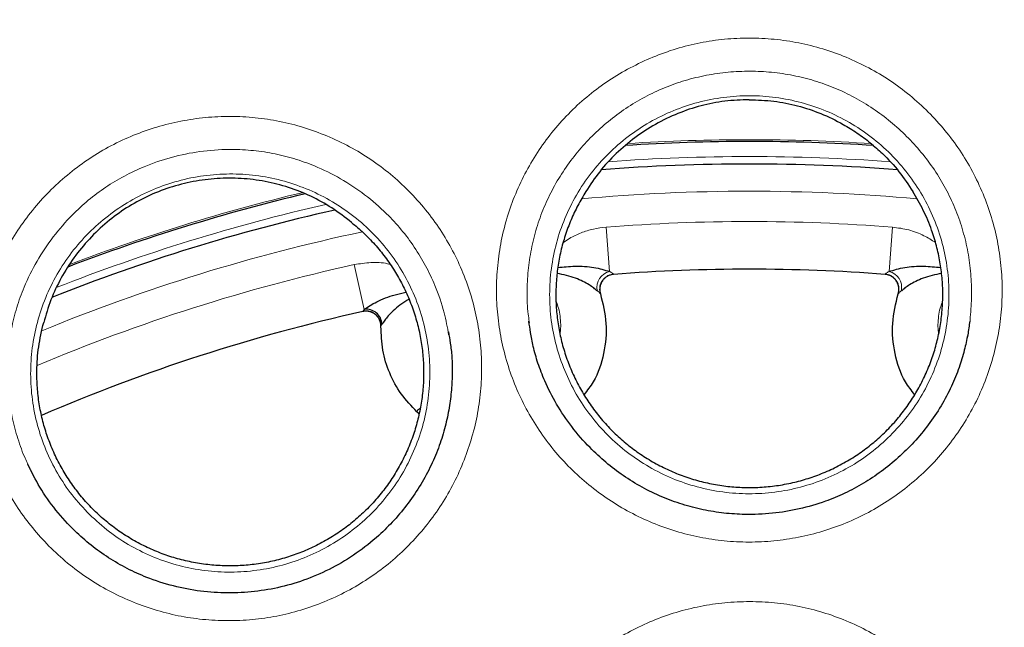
# Model space of a CAD drawing. Header units: millimetres. Extents: x 8 to 1329, y 12 to 1074.
# Tile 104 of 256: x 506.13 to 512.69, y 958.72 to 962.76. Entities that reach past the tile are written whole.
import ezdxf

# ---------------------------------------------------------------- set-up
doc = ezdxf.new("R2010")
doc.units = ezdxf.units.MM

msp = doc.modelspace()

# ---------------------------------------------------------------- linework, layer by layer
at = {"color": 252, "linetype": 'Continuous', "lineweight": 0}
for p, q in [((510.0335, 961.3818), (510.0566, 961.0869)), ((511.9411, 961.3818), (511.918, 961.0869)), ((508.4217, 960.8347), (508.3561, 961.1324)), ((510.0828, 961.0686), (510.0832, 961.0675)), ((508.4121, 960.8199), (508.4122, 960.8211)), ((508.4122, 960.8211), (508.4217, 960.8347)), ((508.5402, 960.7358), (508.5337, 960.7212)), ((508.7736, 960.1531), (508.7736, 960.1547))]:
    msp.add_line(p, q, dxfattribs=at)
at = {"color": 7, "linetype": 'Continuous', "lineweight": 30}
for p, q in [((511.8914, 961.0675), (511.8918, 961.0686)), ((509.5226, 960.7444), (509.5213, 960.754)), ((508.773, 960.1526), (508.7797, 960.1456)), ((508.7794, 960.1459), (508.773, 960.1525))]:
    msp.add_line(p, q, dxfattribs=at)
for centre, radius in [((510.9873, 949.1318), 16.35), ((510.9873, 949.2019), 16.1738)]:
    msp.add_circle(centre, radius, dxfattribs=at)
at = {"color": 252, "linetype": 'Continuous', "lineweight": 0}
msp.add_circle((510.9873, 949.2019), 15.9984, dxfattribs=at)
at = {"color": 7, "linetype": 'Continuous', "lineweight": 30}
for centre, radius, start, end in [((510.9873, 949.2019), 12.75, 86.27155, 93.71855), ((510.9873, 949.2019), 12.6, 85.50224, 94.4946), ((510.9873, 949.2019), 12.75, 103.4106, 110.86147), ((510.9873, 949.2019), 12.6, 102.66106, 111.64209), ((510.9873, 949.2019), 11.9, 85.64292, 94.35708), ((508.4356, 960.7309), 0.1048, 2.64888, 97.59358), ((510.9873, 949.2019), 11.9, 102.4979, 113.3377)]:
    msp.add_arc(centre, radius, start, end, dxfattribs=at)
at = {"color": 252, "linetype": 'Continuous', "lineweight": 0}
for centre, radius, start, end in [((510.9873, 949.2019), 12.7621, 86.33918, 93.64122), ((510.9873, 949.2019), 12.65, 85.74149, 94.25346), ((510.9873, 949.2019), 12.7621, 103.50149, 110.77718), ((510.9873, 949.2019), 12.4191, 84.83657, 95.16816), ((510.9873, 949.2019), 12.65, 102.8874, 111.40198), ((510.9873, 949.2019), 12.2172, 85.52253, 94.47747), ((510.9873, 949.2019), 12.4191, 101.97829, 112.2957), ((510.9873, 949.2019), 12.2172, 102.4372, 112.84766), ((510.0825, 960.9801), 0.1099, 103.61991, 190.76166), ((511.8921, 960.9801), 0.1099, 349.23834, 76.38009), ((508.7056, 960.0811), 0.0993, 33.8105, 47.26345)]:
    msp.add_arc(centre, radius, start, end, dxfattribs=at)
at = {"color": 7, "linetype": 'Continuous', "lineweight": 30}
for points, knots in [([(528.8541, 949.2038), (528.8515, 949.378), (528.8464, 949.7221), (528.8201, 950.2318), (528.7814, 950.7283), (528.7302, 951.2113), (528.6677, 951.6807), (528.5949, 952.1363), (528.5128, 952.5777), (528.4149, 953.04), (528.2997, 953.5201), (528.1655, 954.0146), (528.023, 954.4866), (527.874, 954.9362), (527.717, 955.3717), (527.5531, 955.7922), (527.3836, 956.197), (527.2133, 956.5778), (527.0438, 956.9348), (526.8765, 957.2687), (526.7232, 957.5595), (526.5852, 957.8108), (526.4626, 958.0266), (526.3415, 958.2334), (526.2195, 958.4353), (526.0949, 958.6357), (525.9009, 958.9384), (525.6302, 959.3399), (525.272, 959.834), (524.8944, 960.3191), (524.4976, 960.7944), (524.0814, 961.2589), (523.6546, 961.703), (523.2188, 962.1262), (522.7766, 962.5279), (522.3207, 962.9149), (521.8521, 963.2865), (521.3617, 963.6494), (520.8491, 964.0021), (520.3141, 964.3429), (519.7673, 964.6644), (519.2093, 964.9661), (518.6409, 965.2479), (518.0739, 965.5044), (517.5095, 965.7366), (516.9491, 965.9458), (516.382, 966.1361), (515.809, 966.3075), (515.2189, 966.4626), (514.612, 966.6), (513.9887, 966.7178), (513.3617, 966.8132), (512.7316, 966.8859), (512.0993, 966.9361), (511.4777, 966.9633), (510.8675, 966.969), (510.2696, 966.9548), (509.6724, 966.9206), (509.0768, 966.8667), (508.4712, 966.7916), (507.8567, 966.6938), (507.2342, 966.572), (506.6164, 966.4281), (506.0042, 966.2622), (505.3983, 966.0745), (504.8109, 965.8692), (504.2422, 965.6482), (503.6923, 965.413), (503.1505, 965.1595), (502.6175, 964.8881), (502.0833, 964.5933), (501.5493, 964.2739), (501.0168, 963.9292), (500.4968, 963.5658), (499.9901, 963.1843), (499.4971, 962.7851), (499.0278, 962.3766), (498.5816, 961.9604), (498.1582, 961.538), (497.7493, 961.1016), (497.3551, 960.6517), (496.9877, 960.2029), (496.6459, 959.7571), (496.3282, 959.3157), (496.0241, 958.8648), (495.7327, 958.4031), (495.4534, 957.929), (495.1859, 957.4408), (494.938, 956.9526), (494.709, 956.4655), (494.4983, 955.981), (494.2999, 955.4851), (494.1144, 954.978), (493.9426, 954.4601), (493.7865, 953.9363), (493.6469, 953.4098), (493.5249, 952.8852), (493.4197, 952.3628), (493.3313, 951.8447), (493.259, 951.3315), (493.2022, 950.8237), (493.1662, 950.3903), (493.1442, 950.0303), (493.1313, 949.7427), (493.1232, 949.4575), (493.1196, 949.1767), (493.1203, 948.9051), (493.1249, 948.6473), (493.1325, 948.406), (493.1426, 948.181), (493.1536, 947.988), (493.1645, 947.8245), (493.1732, 947.71), (493.1796, 947.6255), (493.1828, 947.5714), (493.1849, 947.5251), (493.1867, 947.5), (493.1875, 947.4882)], [0, 0, 0, 0, 0.009063, 0.017913, 0.026552, 0.034978, 0.043192, 0.051194, 0.058983, 0.06656, 0.075784, 0.084672, 0.093224, 0.101441, 0.109322, 0.117313, 0.124926, 0.13216, 0.139017, 0.145495, 0.151595, 0.156122, 0.160416, 0.164513, 0.168595, 0.17269, 0.176797, 0.187303, 0.197888, 0.20855, 0.219289, 0.230106, 0.240999, 0.251341, 0.261714, 0.272087, 0.282459, 0.292832, 0.303833, 0.314835, 0.325836, 0.336838, 0.347841, 0.358845, 0.36922, 0.379595, 0.38997, 0.400345, 0.410719, 0.421721, 0.432722, 0.443722, 0.454723, 0.465724, 0.476726, 0.487099, 0.497473, 0.507847, 0.518222, 0.528596, 0.539598, 0.5506, 0.561601, 0.572602, 0.583603, 0.594605, 0.604979, 0.615353, 0.625727, 0.636101, 0.646474, 0.657477, 0.668479, 0.67948, 0.690482, 0.701484, 0.712486, 0.722859, 0.733232, 0.743605, 0.753979, 0.764354, 0.773785, 0.783216, 0.792648, 0.802088, 0.811624, 0.82128, 0.831055, 0.840119, 0.849284, 0.858549, 0.867914, 0.877379, 0.886943, 0.896354, 0.905724, 0.914967, 0.924084, 0.933073, 0.941936, 0.950671, 0.955708, 0.960702, 0.965653, 0.97056, 0.975316, 0.979788, 0.983977, 0.987883, 0.991505, 0.994037, 0.996409, 0.99749, 0.998436, 0.999264, 1, 1, 1, 1]), ([(494.2959, 949.2018), (494.2962, 949.2375), (494.2966, 949.3177), (494.2987, 949.4511), (494.3026, 949.6108), (494.309, 949.7967), (494.319, 950.0089), (494.333, 950.2416), (494.352, 950.4939), (494.3767, 950.7646), (494.4084, 951.0579), (494.4485, 951.3737), (494.4983, 951.7116), (494.5455, 951.991), (494.5851, 952.2058), (494.6131, 952.35), (494.6429, 952.4972), (494.6748, 952.6473), (494.7082, 952.7974), (494.7395, 952.9321), (494.8046, 953.2033), (494.9106, 953.6084), (495.0729, 954.1523), (495.2489, 954.6774), (495.4359, 955.1808), (495.6404, 955.6828), (495.8669, 956.1913), (496.1241, 956.7198), (496.407, 957.2519), (496.7147, 957.7827), (497.0416, 958.3018), (497.4078, 958.8387), (497.817, 959.3898), (498.2726, 959.951), (498.752, 960.4919), (499.2574, 961.0148), (499.7882, 961.518), (500.3437, 962.0001), (500.9192, 962.4567), (501.5137, 962.8869), (502.1227, 963.2876), (502.7449, 963.659), (503.3788, 964.0008), (504.0269, 964.3146), (504.5116, 964.5238), (504.8232, 964.6487), (504.957, 964.701), (505.0912, 964.7522), (505.2259, 964.8021), (505.361, 964.8509), (505.4833, 964.8939), (505.58, 964.927), (505.6768, 964.9597), (505.7932, 964.9983), (505.9482, 965.0482), (506.1271, 965.1038), (506.331, 965.1645), (506.5612, 965.2297), (506.8139, 965.2972), (507.0894, 965.366), (507.3878, 965.435), (507.7093, 965.5029), (508.054, 965.5685), (508.4221, 965.6302), (508.8137, 965.6867), (509.2437, 965.738), (509.7137, 965.7812), (510.2033, 965.8114), (510.6034, 965.8243), (510.8423, 965.827), (510.933, 965.8274), (510.9615, 965.8275), (510.9901, 965.8275), (511.0187, 965.8274), (511.0474, 965.8274), (511.1093, 965.8271), (511.213, 965.8261), (511.3673, 965.8232), (511.5477, 965.8178), (511.7542, 965.8092), (511.9867, 965.7964), (512.2393, 965.7786), (512.5109, 965.7552), (512.8002, 965.7252), (513.1119, 965.6871), (513.4458, 965.6397), (513.8015, 965.5815), (514.1007, 965.5255), (514.3233, 965.4801), (514.4622, 965.4504), (514.5871, 965.4227), (514.7105, 965.3944), (514.8327, 965.3655), (515.0983, 965.3004), (515.4653, 965.2024), (515.9258, 965.0646), (516.3319, 964.9317), (516.7187, 964.7946), (517.0862, 964.6545), (517.4465, 964.5079), (517.8107, 964.3501), (518.1895, 964.1753), (518.5816, 963.9823), (518.969, 963.7788), (519.3502, 963.566), (519.7081, 963.3542), (519.9573, 963.1984), (520.0975, 963.1081), (520.1418, 963.0794), (520.1861, 963.0504), (520.2306, 963.0212), (520.2751, 962.9917), (520.4187, 962.8961), (520.6522, 962.7358), (520.9646, 962.51), (521.2518, 962.2925), (521.5146, 962.0845), (521.754, 961.8874), (521.9781, 961.696), (522.1858, 961.5122), (522.3759, 961.3382), (522.5127, 961.2092), (522.6044, 961.1211), (522.6584, 961.0686), (522.7088, 961.0193), (522.7554, 960.9732), (522.7984, 960.9303), (522.9167, 960.8115), (523.114, 960.6079), (523.3913, 960.3078), (523.6756, 959.9842), (523.9654, 959.6361), (524.2593, 959.2626), (524.5493, 958.8709), (524.8342, 958.4615), (525.1124, 958.035), (525.3874, 957.5831), (525.6575, 957.1053), (525.9157, 956.6106), (526.1608, 956.0997), (526.3916, 955.5736), (526.6105, 955.0232), (526.8153, 954.4484), (527.0041, 953.8496), (527.1651, 953.2612), (527.3003, 952.6867), (527.4119, 952.1291), (527.5062, 951.5554), (527.5788, 950.9906), (527.6311, 950.4365), (527.6632, 949.917), (527.6744, 949.556), (527.6774, 949.3574), (527.678, 949.3024), (527.6785, 949.248), (527.6787, 949.1985), (527.6788, 949.154), (527.6788, 949.1138), (527.6786, 949.0348), (527.6775, 948.9058), (527.6736, 948.7156), (527.6663, 948.4925), (527.6541, 948.2365), (527.636, 947.9545), (527.6108, 947.6478), (527.5773, 947.318), (527.5334, 946.96), (527.4771, 946.5741), (527.424, 946.263), (527.3811, 946.0345), (527.354, 945.8965), (527.3251, 945.7558), (527.2944, 945.6127), (527.2623, 945.4695), (527.2319, 945.3391), (527.1668, 945.069), (527.0599, 944.6622), (526.8965, 944.1165), (526.7197, 943.5906), (526.5323, 943.0871), (526.3241, 942.577), (526.1377, 942.1599), (526.0146, 941.9018), (525.9764, 941.8231), (525.975, 941.8204), (525.9744, 941.8192), (525.9732, 941.8165), (525.9701, 941.8102), (525.9601, 941.7898), (525.9399, 941.7485), (525.9067, 941.6811), (525.8616, 941.5908), (525.8036, 941.4768), (525.7322, 941.3391), (525.6464, 941.1778), (525.5457, 940.9938), (525.4295, 940.7879), (525.2966, 940.5605), (525.146, 940.3123), (524.9778, 940.0462), (524.7912, 939.7633), (524.5851, 939.4647), (524.3573, 939.1498), (524.1644, 938.8964), (524.0259, 938.7207), (523.956, 938.6333), (523.9009, 938.5653), (523.8509, 938.5042), (523.7514, 938.3838), (523.5317, 938.1242), (523.1814, 937.7339), (522.7466, 937.2857), (522.2997, 936.859), (521.8421, 936.4538), (521.5061, 936.178), (521.2977, 936.0143), (521.223, 935.9562), (521.1427, 935.8946), (521.0627, 935.834), (520.983, 935.7744), (520.9037, 935.7158), (520.7105, 935.5747), (520.4207, 935.3712), (520.0351, 935.1166), (519.6601, 934.8827), (519.282, 934.6604), (518.9033, 934.4512), (518.5449, 934.2646), (518.2079, 934.099), (517.8949, 933.9535), (517.6067, 933.8263), (517.3437, 933.7157), (517.1046, 933.6196), (516.896, 933.5393), (516.717, 933.4728), (516.5709, 933.4202), (516.4693, 933.3845), (516.404, 933.3619), (516.3633, 933.3479), (516.3211, 933.3335), (516.2788, 933.3193), (516.1074, 933.262), (515.8055, 933.1659), (515.3428, 933.0324), (514.8483, 932.9054), (514.322, 932.788), (513.7921, 932.6877), (513.2592, 932.6044), (512.7238, 932.5382), (512.1292, 932.4841), (511.6082, 932.4561), (511.2548, 932.448), (511.1269, 932.4464), (511.0917, 932.446), (511.0565, 932.4457), (511.0214, 932.4455), (510.9862, 932.4453), (510.951, 932.4452), (510.8849, 932.4452), (510.7771, 932.4458), (510.6173, 932.4483), (510.4257, 932.4533), (510.2024, 932.4621), (509.9476, 932.4759), (509.6613, 932.4961), (509.3588, 932.523), (509.043, 932.5571), (508.7162, 932.5987), (508.3664, 932.6505), (507.9938, 932.7141), (507.5989, 932.791), (507.1822, 932.883), (506.7446, 932.9917), (506.3037, 933.1143), (505.8616, 933.2505), (505.4202, 933.3998), (504.9648, 933.5683), (504.4966, 933.7576), (504.0196, 933.9677), (503.535, 934.1997), (503.0443, 934.4545), (502.546, 934.735), (502.1452, 934.9793), (501.841, 935.1752), (501.6337, 935.3131), (501.426, 935.4559), (501.223, 935.5999), (501.0312, 935.7404), (500.8526, 935.875), (500.6399, 936.0396), (500.3946, 936.2365), (500.1224, 936.465), (499.8643, 936.6909), (499.6207, 936.9129), (499.392, 937.1298), (499.1834, 937.335), (498.9942, 937.5275), (498.8237, 937.7066), (498.6712, 937.8713), (498.5362, 938.0212), (498.4177, 938.1557), (498.3309, 938.2565), (498.2592, 938.3409), (498.1939, 938.4187), (498.1152, 938.5138), (498.0338, 938.6137), (497.9532, 938.7142), (497.8734, 938.8153), (497.711, 939.0245), (497.4715, 939.3459), (497.1648, 939.7864), (496.8882, 940.2125), (496.6393, 940.622), (496.4735, 940.9122), (496.3688, 941.1029), (496.3206, 941.1918), (496.273, 941.281), (496.2259, 941.3705), (496.1794, 941.4603), (496.1355, 941.5462), (496.0626, 941.6911), (495.9578, 941.905), (495.8183, 942.2031), (495.6794, 942.5157), (495.5429, 942.8407), (495.41, 943.1758), (495.2765, 943.5354), (495.1438, 943.9199), (495.0314, 944.2736), (494.9379, 944.5906), (494.8798, 944.8004), (494.8398, 944.9515), (494.8166, 945.0409), (494.7937, 945.1312), (494.7706, 945.2246), (494.7288, 945.398), (494.6722, 945.647), (494.6065, 945.9653), (494.5445, 946.2978), (494.4877, 946.6413), (494.4376, 946.9926), (494.3977, 947.3206), (494.3665, 947.6251), (494.3428, 947.9058), (494.3253, 948.1625), (494.313, 948.3951), (494.3047, 948.6034), (494.2996, 948.7875), (494.2969, 948.9472), (494.2957, 949.0826), (494.2959, 949.1648), (494.2959, 949.2018)], [0, 0, 0, 0, 0.0010218, 0.0022947, 0.0038184, 0.0055931, 0.0076186, 0.0098949, 0.0122654, 0.0148578, 0.0176719, 0.0207078, 0.0239653, 0.0274444, 0.0288141, 0.0302153, 0.0316479, 0.0331121, 0.0346077, 0.0360483, 0.0370683, 0.0425867, 0.0480273, 0.0533084, 0.0584301, 0.0633927, 0.0688151, 0.0743563, 0.0802072, 0.0860577, 0.0919076, 0.097757, 0.1046502, 0.1115429, 0.1184351, 0.1253268, 0.1323433, 0.1393595, 0.1463653, 0.1533584, 0.1603511, 0.1672185, 0.1740853, 0.1809516, 0.1878171, 0.1891872, 0.1905573, 0.1919273, 0.1932973, 0.1946673, 0.1960373, 0.1970063, 0.1975936, 0.1989611, 0.2005142, 0.2022529, 0.2043217, 0.2066035, 0.2090984, 0.2118063, 0.2147273, 0.2178612, 0.2212082, 0.2247682, 0.2285413, 0.2325273, 0.237158, 0.2420464, 0.2465615, 0.2486114, 0.2488827, 0.2491547, 0.2494273, 0.2497006, 0.2499746, 0.2502492, 0.2514707, 0.2529423, 0.2546638, 0.2566353, 0.2588567, 0.261328, 0.2638811, 0.2666553, 0.2696506, 0.2728669, 0.2763042, 0.2799623, 0.2815765, 0.282807, 0.2840264, 0.2852347, 0.2864319, 0.2876181, 0.2930607, 0.2972977, 0.3013728, 0.3052862, 0.3090379, 0.3126279, 0.3164163, 0.3203947, 0.324563, 0.3289214, 0.3329143, 0.3370546, 0.3408202, 0.3413218, 0.3418254, 0.3423309, 0.3428384, 0.3433478, 0.3438592, 0.3477745, 0.3514505, 0.354887, 0.3580839, 0.3610412, 0.3637588, 0.3665177, 0.3689756, 0.3711325, 0.3718975, 0.372616, 0.373288, 0.3739135, 0.3744926, 0.3750252, 0.3787098, 0.3826062, 0.3867146, 0.391035, 0.3955673, 0.4003118, 0.4049794, 0.4098358, 0.4148809, 0.4201148, 0.4255375, 0.4308469, 0.4363258, 0.4419743, 0.4477924, 0.4537803, 0.4599379, 0.4652417, 0.4706655, 0.4762091, 0.4818728, 0.4869563, 0.4921327, 0.496765, 0.4972895, 0.4978149, 0.4983412, 0.4988438, 0.499232, 0.4996151, 0.4999931, 0.5014929, 0.5033074, 0.5054367, 0.5078808, 0.5106398, 0.5135228, 0.5166845, 0.5201249, 0.5238439, 0.5278417, 0.5291557, 0.5304973, 0.5318664, 0.533263, 0.5346872, 0.5360662, 0.5370923, 0.5426383, 0.5480982, 0.5533897, 0.5585128, 0.5634677, 0.5691543, 0.5715807, 0.5716511, 0.571657, 0.5716676, 0.57169, 0.5717413, 0.5718691, 0.5723399, 0.5730567, 0.5740194, 0.5752281, 0.5767151, 0.5784583, 0.5804577, 0.5827134, 0.5852255, 0.5879941, 0.5910192, 0.5942327, 0.5976928, 0.6013995, 0.605353, 0.6068034, 0.6078022, 0.6085553, 0.6093085, 0.6100619, 0.6130231, 0.6190395, 0.6250661, 0.6308861, 0.6367152, 0.6425529, 0.6433225, 0.6442966, 0.6452623, 0.6462195, 0.6471683, 0.6481086, 0.6490405, 0.6540146, 0.6582399, 0.6622616, 0.6666606, 0.670787, 0.6746408, 0.678222, 0.6815306, 0.6845148, 0.6872361, 0.6896944, 0.6918898, 0.6936299, 0.6951599, 0.6963324, 0.6967116, 0.6971373, 0.697563, 0.6979887, 0.6984143, 0.7027334, 0.7070527, 0.7121952, 0.717338, 0.7224814, 0.7276252, 0.7327695, 0.7379143, 0.7447061, 0.7476949, 0.7480304, 0.7483659, 0.7487014, 0.7490369, 0.7493725, 0.749708, 0.7500435, 0.7512652, 0.7527901, 0.7546182, 0.7567494, 0.7591838, 0.7619212, 0.7649618, 0.767871, 0.7710122, 0.7743854, 0.7779906, 0.7818277, 0.7858968, 0.7901977, 0.7947305, 0.7989888, 0.8034332, 0.8080636, 0.81288, 0.8178824, 0.8229764, 0.8282498, 0.8337024, 0.8393343, 0.8416794, 0.8440543, 0.8464589, 0.8488932, 0.8511745, 0.8532614, 0.8552924, 0.8588704, 0.8622604, 0.8654625, 0.8686846, 0.871691, 0.8744817, 0.8770566, 0.8794158, 0.8815549, 0.8834793, 0.885189, 0.886684, 0.8872854, 0.8883594, 0.8895885, 0.8908175, 0.8920465, 0.8932754, 0.8945042, 0.8996237, 0.9047422, 0.9098598, 0.9141578, 0.9184551, 0.9194197, 0.9203843, 0.9213488, 0.9223133, 0.9232778, 0.9242422, 0.9250742, 0.9279193, 0.9310581, 0.9344905, 0.937707, 0.9411447, 0.9448034, 0.9486833, 0.9527842, 0.9554205, 0.9581407, 0.959013, 0.9598935, 0.9607823, 0.9616795, 0.9626457, 0.9658855, 0.9689857, 0.9719465, 0.9755634, 0.9789477, 0.9820994, 0.9850186, 0.9877051, 0.9901591, 0.9923806, 0.9943695, 0.9961259, 0.9976498, 0.9989411, 1, 1, 1, 1]), ([(527.4668, 949.1302), (527.4647, 949.3315), (527.4605, 949.7342), (527.4261, 950.3374), (527.3712, 950.939), (527.2939, 951.5381), (527.1948, 952.134), (527.0762, 952.7146), (526.9397, 953.2795), (526.7869, 953.8282), (526.6152, 954.3712), (526.4248, 954.9081), (526.2118, 955.4487), (525.9751, 955.992), (525.7136, 956.5366), (525.4324, 957.0712), (525.1318, 957.5952), (524.8121, 958.1078), (524.4804, 958.5989), (524.1381, 959.0685), (523.787, 959.5169), (523.4205, 959.9529), (523.0392, 960.376), (522.6355, 960.794), (522.2089, 961.2053), (521.759, 961.6084), (521.2945, 961.9948), (520.8163, 962.3638), (520.3248, 962.7151), (519.8304, 963.0418), (519.3345, 963.3447), (518.8384, 963.6246), (518.333, 963.8872), (517.8188, 964.1322), (517.2859, 964.3639), (516.7344, 964.5806), (516.1644, 964.7808), (515.5875, 964.96), (515.0044, 965.118), (514.4159, 965.2544), (513.8341, 965.3671), (513.26, 965.4571), (512.6946, 965.5259), (512.1272, 965.5751), (511.5584, 965.6047), (510.9774, 965.6147), (510.3849, 965.6039), (509.7817, 965.5708), (509.1801, 965.5156), (508.581, 965.4384), (507.985, 965.3392), (507.4044, 965.2206), (506.8396, 965.0842), (506.2909, 964.9313), (505.7478, 964.7596), (505.211, 964.5693), (504.6704, 964.3563), (504.1271, 964.1195), (503.5825, 963.8581), (503.0479, 963.5769), (502.5239, 963.2762), (502.0112, 962.9566), (501.5202, 962.6248), (501.0506, 962.2826), (500.6022, 961.9314), (500.1661, 961.565), (499.743, 961.1837), (499.3251, 960.78), (498.9137, 960.3534), (498.5106, 959.9034), (498.1243, 959.439), (497.7553, 958.9607), (497.404, 958.4693), (497.0773, 957.9748), (496.7744, 957.4789), (496.4945, 956.9829), (496.2319, 956.4775), (495.9869, 955.9633), (495.7552, 955.4304), (495.5385, 954.8788), (495.3382, 954.3089), (495.159, 953.7319), (495.0011, 953.1489), (494.8646, 952.5604), (494.752, 951.9786), (494.662, 951.4045), (494.5932, 950.8391), (494.544, 950.2716), (494.5144, 949.7028), (494.5043, 949.1218), (494.5151, 948.5293), (494.5483, 947.9261), (494.6035, 947.3246), (494.6807, 946.7254), (494.7798, 946.1295), (494.8984, 945.5489), (495.0349, 944.9841), (495.1878, 944.4354), (495.3594, 943.8923), (495.5498, 943.3555), (495.7628, 942.8148), (495.9995, 942.2716), (496.261, 941.727), (496.5422, 941.1923), (496.8428, 940.6683), (497.1625, 940.1557), (497.4942, 939.6647), (497.8365, 939.1951), (498.1877, 938.7466), (498.5541, 938.3106), (498.9354, 937.8875), (499.3391, 937.4695), (499.7657, 937.0582), (500.2157, 936.6551), (500.6801, 936.2688), (501.1583, 935.8997), (501.6498, 935.5484), (502.1442, 935.2217), (502.6401, 934.9189), (503.1362, 934.6389), (503.6416, 934.3763), (504.1558, 934.1313), (504.6887, 933.8997), (505.2402, 933.6829), (505.8102, 933.4827), (506.3871, 933.3035), (506.9702, 933.1456), (507.5587, 933.0091), (508.1405, 932.8965), (508.7146, 932.8064), (509.28, 932.7376), (509.8474, 932.6884), (510.4162, 932.6589), (510.9972, 932.6488), (511.5897, 932.6596), (512.1929, 932.6927), (512.7945, 932.7479), (513.3937, 932.8252), (513.9896, 932.9243), (514.5702, 933.0429), (515.135, 933.1794), (515.6837, 933.3322), (516.2268, 933.5039), (516.7636, 933.6943), (517.3042, 933.9073), (517.8475, 934.144), (518.3921, 934.4054), (518.9268, 934.6867), (519.4508, 934.9873), (519.9634, 935.3069), (520.4544, 935.6387), (520.924, 935.9809), (521.3724, 936.3321), (521.8085, 936.6986), (522.2316, 937.0799), (522.6496, 937.4836), (523.0609, 937.9102), (523.464, 938.3601), (523.8503, 938.8245), (524.2194, 939.3028), (524.5706, 939.7943), (524.8973, 940.2887), (525.2002, 940.7846), (525.4801, 941.2806), (525.7427, 941.7861), (525.9877, 942.3003), (526.2194, 942.8332), (526.4362, 943.3847), (526.6364, 943.9547), (526.8156, 944.5316), (526.9735, 945.1147), (527.11, 945.7032), (527.2226, 946.285), (527.3126, 946.859), (527.3815, 947.4244), (527.4304, 947.9919), (527.4611, 948.5607), (527.4649, 948.9404), (527.4668, 949.1302)], [0, 0, 0, 0, 0.005833, 0.011667, 0.0175, 0.023333, 0.029167, 0.035, 0.0405, 0.046, 0.0515, 0.057, 0.0625, 0.068333, 0.074167, 0.08, 0.085833, 0.091667, 0.0975, 0.103, 0.1085, 0.114, 0.1195, 0.125, 0.130833, 0.136667, 0.1425, 0.148333, 0.154167, 0.16, 0.1655, 0.171, 0.1765, 0.182, 0.1875, 0.193333, 0.199167, 0.205, 0.210833, 0.216667, 0.2225, 0.228, 0.2335, 0.239, 0.2445, 0.25, 0.255833, 0.261667, 0.2675, 0.273333, 0.279167, 0.285, 0.2905, 0.296, 0.3015, 0.307, 0.3125, 0.318333, 0.324167, 0.33, 0.335833, 0.341667, 0.3475, 0.353, 0.3585, 0.364, 0.3695, 0.375, 0.380833, 0.386667, 0.3925, 0.398333, 0.404167, 0.41, 0.4155, 0.421, 0.4265, 0.432, 0.4375, 0.443333, 0.449167, 0.455, 0.460833, 0.466667, 0.4725, 0.478, 0.4835, 0.489, 0.4945, 0.5, 0.505833, 0.511667, 0.5175, 0.523333, 0.529167, 0.535, 0.5405, 0.546, 0.5515, 0.557, 0.5625, 0.568333, 0.574167, 0.58, 0.585833, 0.591667, 0.5975, 0.603, 0.6085, 0.614, 0.6195, 0.625, 0.630833, 0.636667, 0.6425, 0.648333, 0.654167, 0.66, 0.6655, 0.671, 0.6765, 0.682, 0.6875, 0.693333, 0.699167, 0.705, 0.710833, 0.716667, 0.7225, 0.728, 0.7335, 0.739, 0.7445, 0.75, 0.755833, 0.761667, 0.7675, 0.773333, 0.779167, 0.785, 0.7905, 0.796, 0.8015, 0.807, 0.8125, 0.818333, 0.824167, 0.83, 0.835833, 0.841667, 0.8475, 0.853, 0.8585, 0.864, 0.8695, 0.875, 0.880833, 0.886667, 0.8925, 0.898333, 0.904167, 0.91, 0.9155, 0.921, 0.9265, 0.932, 0.9375, 0.943333, 0.949167, 0.955, 0.960833, 0.966667, 0.9725, 0.978, 0.9835, 0.989, 0.9945, 1, 1, 1, 1]), ([(510.9873, 962.2301), (510.9329, 962.2283), (510.8244, 962.2246), (510.6644, 962.1925), (510.5092, 962.1409), (510.3613, 962.069), (510.2234, 961.9798), (510.0987, 961.8739), (509.9877, 961.7544), (509.9281, 961.6637), (509.8986, 961.6187)], [0, 0, 0, 0, 0.124997, 0.248965, 0.373505, 0.500217, 0.626055, 0.750279, 0.876132, 1, 1, 1, 1]), ([(510.9873, 962.2301), (511.0417, 962.2283), (511.1502, 962.2246), (511.3102, 962.1925), (511.4654, 962.1409), (511.597, 962.0769), (511.7058, 962.0096), (511.7933, 961.9448), (511.8882, 961.8606), (511.987, 961.7544), (512.0465, 961.6637), (512.076, 961.6187)], [0, 0, 0, 0, 0.124971, 0.248923, 0.373457, 0.50017, 0.584313, 0.667524, 0.750302, 0.876125, 1, 1, 1, 1]), ([(508.3369, 961.4134), (508.2941, 961.4466), (508.2093, 961.5126), (508.0681, 961.59), (507.9189, 961.6494), (507.7625, 961.6887), (507.6024, 961.7087), (507.4417, 961.7087), (507.2821, 961.6882), (507.1262, 961.6481), (506.9766, 961.5894), (506.8364, 961.512), (506.7066, 961.4166), (506.5894, 961.3051), (506.4864, 961.1806), (506.4006, 961.0443), (506.3314, 960.8996), (506.3017, 960.797), (506.287, 960.7461)], [0, 0, 0, 0, 0.063268, 0.125504, 0.187607, 0.250469, 0.313344, 0.375489, 0.437644, 0.500536, 0.562837, 0.624714, 0.686941, 0.750291, 0.813165, 0.875222, 0.938109, 1, 1, 1, 1]), ([(509.8986, 961.6187), (509.8802, 961.5882), (509.8434, 961.5271), (509.7978, 961.4293), (509.7596, 961.3273), (509.7305, 961.2224), (509.7105, 961.1164), (509.6994, 961.0092), (509.6974, 960.9003), (509.7048, 960.7917), (509.7212, 960.6851), (509.7463, 960.5803), (509.7807, 960.4769), (509.8237, 960.3768), (509.8746, 960.2817), (509.9332, 960.191), (509.9999, 960.1048), (510.0738, 960.0245), (510.1534, 959.9515), (510.2389, 959.8853), (510.3305, 959.8259), (510.4269, 959.7746), (510.5263, 959.7319), (510.629, 959.6976), (510.7352, 959.6718), (510.8432, 959.6551), (510.9512, 959.6476), (511.0594, 959.649), (511.1682, 959.6597), (511.2757, 959.6795), (511.3801, 959.7081), (511.4818, 959.7451), (511.5809, 959.7911), (511.6757, 959.8452), (511.7647, 959.9066), (511.8484, 959.975), (511.9266, 960.051), (511.9981, 960.1334), (512.0617, 960.2206), (512.1179, 960.3128), (512.1665, 960.4103), (512.2066, 960.5116), (512.2376, 960.6149), (512.2599, 960.7204), (512.2734, 960.8285), (512.2775, 960.9372), (512.2725, 961.0449), (512.2585, 961.1519), (512.2353, 961.2583), (512.1995, 961.3734), (512.1489, 961.4954), (512.1004, 961.5774), (512.076, 961.6187)], [0, 0, 0, 0, 0.0194664, 0.0389328, 0.0589647, 0.0789967, 0.0984631, 0.1179295, 0.1379614, 0.1579933, 0.1774597, 0.1969261, 0.2169581, 0.23699, 0.2564564, 0.2759228, 0.2959548, 0.3159867, 0.3354531, 0.3549195, 0.3749514, 0.3949834, 0.4144498, 0.4339162, 0.4539481, 0.47398, 0.4934464, 0.5129128, 0.5329448, 0.5529767, 0.5724431, 0.5919095, 0.6119414, 0.6319734, 0.6514397, 0.6709061, 0.6909381, 0.71097, 0.7304364, 0.7499028, 0.7699347, 0.7899667, 0.8094331, 0.8288995, 0.8489314, 0.8689634, 0.8884297, 0.9078961, 0.9279281, 0.94796, 0.973819, 1, 1, 1, 1]), ([(508.3369, 961.4134), (508.3641, 961.3905), (508.4187, 961.3447), (508.4937, 961.267), (508.5629, 961.1829), (508.6245, 961.0931), (508.6778, 960.9993), (508.7231, 960.9015), (508.7602, 960.7992), (508.7886, 960.6941), (508.8076, 960.5879), (508.8179, 960.4806), (508.8189, 960.3717), (508.8107, 960.2631), (508.7934, 960.1565), (508.7674, 960.0518), (508.7323, 959.9486), (508.6884, 959.8487), (508.6368, 959.7538), (508.5775, 959.6635), (508.51, 959.5776), (508.4355, 959.4978), (508.3553, 959.4252), (508.2694, 959.3594), (508.1773, 959.3006), (508.0805, 959.2498), (507.9808, 959.2077), (507.8779, 959.1739), (507.7715, 959.1487), (507.6634, 959.1327), (507.5554, 959.1258), (507.4472, 959.1279), (507.3386, 959.1392), (507.2313, 959.1596), (507.1271, 959.1888), (507.0258, 959.2265), (506.9271, 959.273), (506.8328, 959.3277), (506.7443, 959.3896), (506.6612, 959.4586), (506.5836, 959.5351), (506.5129, 959.6179), (506.45, 959.7055), (506.3946, 959.7981), (506.3468, 959.8959), (506.3076, 959.9974), (506.2774, 960.101), (506.2559, 960.2066), (506.2434, 960.3148), (506.2397, 960.4418), (506.2497, 960.5871), (506.2745, 960.6928), (506.287, 960.7461)], [0, 0, 0, 0, 0.019326, 0.038651, 0.058538, 0.078425, 0.097751, 0.117076, 0.136963, 0.15685, 0.176176, 0.195502, 0.215389, 0.235276, 0.254601, 0.273927, 0.293814, 0.313701, 0.333026, 0.352352, 0.372239, 0.392126, 0.411452, 0.430777, 0.450664, 0.470551, 0.489877, 0.509202, 0.52909, 0.548977, 0.568302, 0.587628, 0.607515, 0.627402, 0.646727, 0.666053, 0.68594, 0.705827, 0.725153, 0.744478, 0.764365, 0.784252, 0.803578, 0.822903, 0.84279, 0.862677, 0.882003, 0.901329, 0.921216, 0.941103, 0.970314, 1, 1, 1, 1]), ([(509.7116, 961.1128), (509.7495, 961.1169), (509.8332, 961.1257), (509.9559, 961.1168), (510.0232, 961.0968), (510.0566, 961.0869)], [0, 0, 0, 0, 0.2942671, 0.6491206, 1, 1, 1, 1]), ([(511.918, 961.0869), (511.9514, 961.0968), (512.0187, 961.1168), (512.1412, 961.1257), (512.2245, 961.1169), (512.2621, 961.1129)], [0, 0, 0, 0, 0.3517025, 0.7073884, 1, 1, 1, 1]), ([(509.9721, 960.9586), (509.9653, 960.9646), (509.9508, 960.9774), (509.9195, 960.9992), (509.8791, 961.0219), (509.8288, 961.0434), (509.7711, 961.0618), (509.7287, 961.0692), (509.7075, 961.0729)], [0, 0, 0, 0, 0.130291, 0.278161, 0.442471, 0.621002, 0.810817, 1, 1, 1, 1]), ([(510.0828, 961.068), (510.0723, 961.0663), (510.0554, 961.0635), (510.034, 961.0518), (510.0174, 961.038), (510.0029, 961.019), (509.9927, 960.995), (509.9886, 960.9667), (509.9931, 960.9477), (509.9954, 960.9378)], [0, 0, 0, 0, 0.175836, 0.282493, 0.401448, 0.532689, 0.676206, 0.831982, 1, 1, 1, 1]), ([(511.9832, 960.9579), (511.9833, 960.9582), (511.9849, 960.9658), (511.9834, 960.9814), (511.9782, 961.0035), (511.9677, 961.0238), (511.953, 961.0412), (511.9347, 961.0548), (511.9139, 961.0643), (511.8989, 961.0664), (511.8914, 961.0675)], [0, 0, 0, 0, 0.004766, 0.146942, 0.289119, 0.431295, 0.573471, 0.715647, 0.857824, 1, 1, 1, 1]), ([(511.9789, 960.9379), (511.9809, 960.946), (511.9849, 960.9619), (511.9833, 960.9863), (511.9766, 961.009), (511.9649, 961.0289), (511.9496, 961.0453), (511.9316, 961.0574), (511.9121, 961.0655), (511.8985, 961.0674), (511.8918, 961.0683)], [0, 0, 0, 0, 0.137972, 0.272229, 0.402774, 0.529613, 0.652749, 0.772188, 0.887936, 1, 1, 1, 1]), ([(512.2673, 961.073), (512.2461, 961.0692), (512.2036, 961.0618), (512.1458, 961.0434), (512.0956, 961.0219), (512.0551, 960.9992), (512.0238, 960.9774), (512.0093, 960.9646), (512.0026, 960.9586)], [0, 0, 0, 0, 0.189675, 0.379375, 0.557798, 0.722008, 0.869788, 1, 1, 1, 1]), ([(508.4217, 960.8347), (508.4475, 960.8518), (508.5004, 960.8866), (508.6044, 960.9281), (508.6752, 960.9435), (508.6995, 960.9488)], [0, 0, 0, 0, 0.38535, 0.789073, 1, 1, 1, 1]), ([(508.7214, 960.9016), (508.7139, 960.8976), (508.6867, 960.883), (508.6474, 960.8539), (508.6057, 960.8176), (508.5754, 960.7843), (508.5542, 960.7558), (508.5464, 960.742), (508.5427, 960.7356)], [0, 0, 0, 0, 0.082407, 0.30129, 0.505558, 0.691425, 0.856432, 1, 1, 1, 1]), ([(509.9954, 960.9378), (510.0117, 960.8725), (510.0442, 960.7418), (510.0229, 960.5399), (509.9704, 960.3757), (509.9077, 960.2947), (509.886, 960.2667)], [0, 0, 0, 0, 0.283504, 0.567008, 0.850511, 1, 1, 1, 1]), ([(512.0883, 960.2671), (512.0667, 960.2949), (512.0042, 960.3759), (511.9517, 960.5399), (511.9305, 960.7418), (511.9629, 960.8725), (511.9792, 960.9378)], [0, 0, 0, 0, 0.1488789, 0.4325859, 0.716293, 1, 1, 1, 1]), ([(508.5318, 960.7417), (508.5317, 960.7419), (508.5311, 960.7497), (508.5251, 960.7642), (508.5138, 960.7838), (508.4978, 960.8002), (508.4787, 960.8126), (508.4573, 960.8203), (508.4346, 960.8234), (508.4196, 960.8211), (508.4121, 960.8199)], [0, 0, 0, 0, 0.004766, 0.146942, 0.289119, 0.431295, 0.573471, 0.715647, 0.857824, 1, 1, 1, 1]), ([(508.5334, 960.7213), (508.533, 960.7297), (508.5323, 960.746), (508.5239, 960.7682), (508.5121, 960.7865), (508.497, 960.8016), (508.4787, 960.8135), (508.4573, 960.8212), (508.4347, 960.8242), (508.4198, 960.8219), (508.4123, 960.8208)], [0, 0, 0, 0, 0.14032, 0.270417, 0.390284, 0.49992, 0.624895, 0.749935, 0.875047, 1, 1, 1, 1]), ([(512.4558, 960.7555), (512.4516, 960.7256), (512.4424, 960.6613), (512.4196, 960.5581), (512.3848, 960.4431), (512.334, 960.3184), (512.2657, 960.1901), (512.1819, 960.0654), (512.0862, 959.95), (511.9813, 959.8463), (511.8684, 959.7546), (511.7489, 959.6753), (511.6241, 959.6088), (511.4817, 959.5498), (511.3207, 959.5029), (511.1406, 959.4735), (510.9723, 959.4665), (510.8177, 959.4766), (510.6781, 959.499), (510.5394, 959.535), (510.4034, 959.585), (510.2718, 959.649), (510.1468, 959.7261), (510.0308, 959.8144), (509.9142, 959.9222), (509.8027, 960.0505), (509.7018, 960.1999), (509.6288, 960.3428), (509.5789, 960.4729), (509.5479, 960.5818), (509.5297, 960.6766), (509.5227, 960.7309), (509.5195, 960.7553)], [0, 0, 0, 0, 0.021796, 0.046813, 0.075131, 0.10676, 0.141513, 0.177079, 0.212066, 0.246505, 0.280424, 0.313852, 0.346825, 0.37932, 0.421691, 0.463903, 0.506713, 0.539252, 0.572185, 0.605549, 0.639382, 0.67349, 0.707843, 0.742099, 0.775582, 0.819003, 0.861059, 0.901792, 0.931509, 0.958741, 0.981487, 1, 1, 1, 1]), ([(508.9833, 960.6841), (508.9876, 960.6596), (508.9968, 960.6071), (509.0073, 960.5148), (509.0095, 960.4103), (509.0041, 960.2969), (508.989, 960.1774), (508.9626, 960.0529), (508.9234, 959.9248), (508.8694, 959.7949), (508.8003, 959.6666), (508.7176, 959.5442), (508.6237, 959.431), (508.5094, 959.3175), (508.3724, 959.2087), (508.2115, 959.1111), (508.0426, 959.036), (507.8688, 958.9838), (507.6919, 958.953), (507.5124, 958.9434), (507.3308, 958.9553), (507.1492, 958.9897), (506.9858, 959.0425), (506.8422, 959.1078), (506.718, 959.1796), (506.6011, 959.2633), (506.4818, 959.3679), (506.3661, 959.4959), (506.2598, 959.6454), (506.2064, 959.7526), (506.1805, 959.8046)], [0, 0, 0, 0, 0.01901, 0.040844, 0.065683, 0.092286, 0.120459, 0.150187, 0.181461, 0.214287, 0.248662, 0.283359, 0.317629, 0.351475, 0.395937, 0.439681, 0.482753, 0.524875, 0.566235, 0.607987, 0.650323, 0.693297, 0.736984, 0.770211, 0.80369, 0.837377, 0.870832, 0.914993, 0.958727, 1, 1, 1, 1]), ([(508.773, 960.1541), (508.7739, 960.1571), (508.7755, 960.1626), (508.7891, 960.1721), (508.7951, 960.1763)], [0, 0, 0, 0, 0.5580171, 1, 1, 1, 1]), ([(508.7876, 960.1394), (508.785, 960.1417), (508.7743, 960.151), (508.7735, 960.1518), (508.773, 960.1525)], [0, 0, 0, 0, 0.252699, 1, 1, 1, 1])]:
    msp.add_open_spline(points, degree=3, knots=knots, dxfattribs=at)
at = {"color": 252, "linetype": 'Continuous', "lineweight": 0}
for points, knots in [([(493.3685, 949.2019), (493.4016, 949.958), (493.4678, 951.4706), (493.9343, 953.7005), (494.6626, 955.8559), (495.6679, 957.9009), (496.9272, 959.8015), (498.4224, 961.5256), (500.1289, 963.0441), (502.0192, 964.3309), (504.0621, 965.3637), (506.2241, 966.1243), (508.4693, 966.5989), (510.76, 966.7782), (513.0578, 966.658), (515.3238, 966.2392), (517.5191, 965.5276), (519.6061, 964.5339), (521.5485, 963.2738), (523.3124, 961.7678), (524.8665, 960.0404), (526.1826, 958.1204), (527.2385, 956.04), (528.007, 953.8344), (528.5014, 951.5415), (528.5711, 949.9823), (528.6061, 949.2019)], [0, 0, 0, 0, 0.041132, 0.082289, 0.123474, 0.16469, 0.205939, 0.247224, 0.288549, 0.329916, 0.371329, 0.41279, 0.454302, 0.495868, 0.537492, 0.579176, 0.620923, 0.662736, 0.704619, 0.746574, 0.788605, 0.830714, 0.872905, 0.915181, 0.957545, 1, 1, 1, 1]), ([(510.3058, 962.497), (510.3571, 962.518), (510.4592, 962.5596), (510.6189, 962.6027), (510.7815, 962.6309), (510.9467, 962.6426), (511.1125, 962.6385), (511.2769, 962.6183), (511.4381, 962.5821), (511.5953, 962.5301), (511.7468, 962.4632), (511.8908, 962.382), (512.0259, 962.2869), (512.1514, 962.1788), (512.2658, 962.0592), (512.3674, 961.9293), (512.4557, 961.7898), (512.5303, 961.6419), (512.59, 961.4876), (512.6337, 961.3291), (512.6616, 961.1666), (512.6738, 961.0016), (512.6695, 960.8362), (512.6488, 960.6735), (512.6123, 960.5129), (512.5604, 960.356), (512.4929, 960.2052), (512.4112, 960.0627), (512.3161, 959.9282), (512.2081, 959.8034), (512.0883, 959.6901), (511.9578, 959.5892), (511.8182, 959.501), (511.6707, 959.4268), (511.5166, 959.3678), (511.3569, 959.3241), (511.1932, 959.2956), (511.0272, 959.2837), (510.8615, 959.2877), (510.6973, 959.3079), (510.5359, 959.3444), (510.3789, 959.3963), (510.2276, 959.4629), (510.0839, 959.5442), (509.9489, 959.6393), (509.8238, 959.7466), (509.7099, 959.8655), (509.6082, 959.9957), (509.5197, 960.1348), (509.4453, 960.2815), (509.3856, 960.4353), (509.3416, 960.5946), (509.3131, 960.7569), (509.3007, 960.9206), (509.3048, 961.0859), (509.3251, 961.25), (509.3612, 961.4108), (509.4131, 961.5675), (509.4806, 961.7186), (509.5623, 961.8625), (509.6574, 961.9971), (509.7658, 962.1219), (509.886, 962.2359), (510.0167, 962.3372), (510.1562, 962.4261), (510.2558, 962.4733), (510.3058, 962.497)], [0, 0, 0, 0, 0.015699, 0.03127, 0.046815, 0.062438, 0.078168, 0.093779, 0.109341, 0.124959, 0.140679, 0.156262, 0.171821, 0.187521, 0.203237, 0.218795, 0.234331, 0.250127, 0.265839, 0.281359, 0.296835, 0.312728, 0.328397, 0.34387, 0.359347, 0.375226, 0.390819, 0.406281, 0.421897, 0.437596, 0.453127, 0.468662, 0.48437, 0.499938, 0.515451, 0.531122, 0.54682, 0.56251, 0.578236, 0.593776, 0.609347, 0.625086, 0.640632, 0.656168, 0.671891, 0.687443, 0.702935, 0.718605, 0.734343, 0.74975, 0.765329, 0.781234, 0.796701, 0.81218, 0.827914, 0.843717, 0.859181, 0.874767, 0.890623, 0.906211, 0.921751, 0.937405, 0.953153, 0.968737, 0.984314, 1, 1, 1, 1]), ([(509.5213, 960.754), (509.5187, 960.7704), (509.5088, 960.8345), (509.5057, 960.948), (509.512, 961.0927), (509.5332, 961.2361), (509.568, 961.3766), (509.617, 961.5127), (509.6795, 961.6431), (509.7546, 961.7668), (509.8414, 961.8827), (509.9392, 961.9899), (510.0469, 962.0874), (510.1639, 962.1743), (510.2892, 962.2494), (510.4217, 962.3118), (510.5598, 962.3603), (510.7016, 962.3948), (510.8459, 962.4154), (510.9912, 962.4221), (511.1363, 962.4148), (511.2799, 962.3937), (511.4207, 962.3587), (511.5574, 962.3099), (511.6884, 962.2474), (511.8127, 962.1722), (511.9291, 962.0853), (512.0368, 961.9877), (512.1347, 961.8803), (512.2217, 961.7642), (512.2968, 961.6404), (512.3589, 961.5097), (512.4073, 961.3735), (512.4421, 961.2331), (512.463, 961.09), (512.4704, 960.9453), (512.4622, 960.8008), (512.4512, 960.7021), (512.4389, 960.6531), (512.4384, 960.651)], [0, 0, 0, 0, 0.009709, 0.037999, 0.066283, 0.094541, 0.122764, 0.150958, 0.179132, 0.207311, 0.235514, 0.263749, 0.292025, 0.320351, 0.348752, 0.377256, 0.405705, 0.434064, 0.462362, 0.490616, 0.518833, 0.547022, 0.575195, 0.603379, 0.631585, 0.659827, 0.688101, 0.716391, 0.744674, 0.772928, 0.801145, 0.829331, 0.857502, 0.885682, 0.913889, 0.942129, 0.970407, 0.99873, 1, 1, 1, 1]), ([(511.9263, 959.9937), (511.966, 960.0363), (512.0453, 960.1212), (512.1418, 960.2669), (512.2191, 960.4225), (512.2755, 960.5869), (512.3095, 960.7573), (512.3211, 960.9305), (512.31, 961.1039), (512.2759, 961.2742), (512.2204, 961.4387), (512.1433, 961.5946), (512.0466, 961.739), (511.9318, 961.8701), (511.8007, 961.9846), (511.656, 962.0814), (511.4996, 962.1584), (511.3345, 962.2143), (511.1636, 962.2488), (510.9895, 962.2602), (510.8156, 962.2492), (510.6445, 962.2157), (510.4793, 962.16), (510.3226, 962.0837), (510.1775, 961.9873), (510.0462, 961.8732), (509.9304, 961.7425), (509.8331, 961.5979), (509.7556, 961.4417), (509.6994, 961.2771), (509.6649, 961.1068), (509.6536, 960.9335), (509.6646, 960.7604), (509.6984, 960.5899), (509.7544, 960.4254), (509.831, 960.2694), (509.9279, 960.1249), (510.0424, 959.9943), (510.1733, 959.8794), (510.3182, 959.7829), (510.4743, 959.7056), (510.6394, 959.6495), (510.8103, 959.6154), (510.9843, 959.6034), (511.1584, 959.6146), (511.3294, 959.6479), (511.4948, 959.7033), (511.6511, 959.7801), (511.7978, 959.8754), (511.8834, 959.9542), (511.9263, 959.9937)], [0, 0, 0, 0, 0.020937, 0.04179, 0.062667, 0.083433, 0.104254, 0.125149, 0.145901, 0.166746, 0.187613, 0.208312, 0.229245, 0.250049, 0.270864, 0.291725, 0.312497, 0.333357, 0.354179, 0.37497, 0.395843, 0.416596, 0.437455, 0.458316, 0.479064, 0.499938, 0.520759, 0.541744, 0.562554, 0.583434, 0.604273, 0.625031, 0.645916, 0.666669, 0.687516, 0.708416, 0.729137, 0.749997, 0.770774, 0.791616, 0.812459, 0.833233, 0.854099, 0.874894, 0.895716, 0.916578, 0.937344, 0.958201, 0.979034, 1, 1, 1, 1]), ([(508.1741, 961.9885), (508.1225, 962.0084), (508.0198, 962.048), (507.8594, 962.0879), (507.6962, 962.1128), (507.5307, 962.1212), (507.365, 962.1137), (507.2012, 962.0902), (507.0408, 962.0507), (506.8847, 961.9955), (506.7345, 961.9256), (506.5921, 961.8414), (506.4588, 961.7438), (506.3355, 961.6333), (506.2234, 961.5114), (506.124, 961.3794), (506.0383, 961.2384), (505.9666, 961.0891), (505.9094, 960.9335), (505.8682, 960.7735), (505.8434, 960.611), (505.8344, 960.4457), (505.8413, 960.2799), (505.8649, 960.1161), (505.9043, 959.9573), (505.9595, 959.8018), (506.0295, 959.6516), (506.1144, 959.5091), (506.2116, 959.3779), (506.322, 959.2559), (506.4441, 959.1444), (506.5769, 959.0454), (506.7175, 958.9609), (506.8664, 958.8904), (507.0219, 958.834), (507.1826, 958.793), (507.3459, 958.7685), (507.5115, 958.7602), (507.6771, 958.7673), (507.8406, 958.7907), (508.001, 958.8304), (508.1573, 958.8861), (508.3079, 958.9559), (508.45, 959.0398), (508.583, 959.1375), (508.7058, 959.2482), (508.8178, 959.3697), (508.917, 959.5011), (509.0029, 959.6423), (509.0741, 959.7911), (509.1308, 959.9456), (509.1721, 960.1042), (509.1977, 960.2679), (509.2067, 960.4329), (509.1999, 960.5973), (509.1773, 960.7591), (509.138, 960.9202), (509.0828, 961.0766), (509.0133, 961.2262), (508.93, 961.3671), (508.8319, 961.5006), (508.7207, 961.6239), (508.5986, 961.7358), (508.4669, 961.8341), (508.3257, 961.9203), (508.2248, 961.9657), (508.1741, 961.9885)], [0, 0, 0, 0, 0.0156834, 0.0312471, 0.0468042, 0.0624658, 0.0781904, 0.0937798, 0.1093342, 0.1249541, 0.1406596, 0.1562426, 0.1718058, 0.187454, 0.2031701, 0.218746, 0.2343007, 0.2499554, 0.2657668, 0.281359, 0.2968726, 0.3124477, 0.328409, 0.344039, 0.3594924, 0.3749186, 0.3909595, 0.4066141, 0.4220385, 0.4373832, 0.4533537, 0.4689832, 0.4844349, 0.4998723, 0.5157401, 0.5313412, 0.5468723, 0.5625369, 0.5782962, 0.5938142, 0.6093258, 0.625069, 0.640805, 0.6563133, 0.6718194, 0.6875437, 0.7031572, 0.7186573, 0.7342248, 0.7500374, 0.7654742, 0.7809342, 0.7965704, 0.8125401, 0.8278976, 0.8433335, 0.8589967, 0.8750422, 0.8904613, 0.9059176, 0.9215583, 0.9375331, 0.9530933, 0.9686024, 0.984194, 1, 1, 1, 1]), ([(508.9845, 960.6652), (508.9759, 960.7142), (508.9561, 960.8264), (508.9016, 960.98), (508.8331, 961.1257), (508.7579, 961.25), (508.6707, 961.3662), (508.5617, 961.4848), (508.4276, 961.6009), (508.2661, 961.7077), (508.1065, 961.7859), (507.9539, 961.8401), (507.8119, 961.8751), (507.6671, 961.8954), (507.5051, 961.902), (507.3273, 961.8889), (507.1372, 961.8502), (506.969, 961.7928), (506.8232, 961.7239), (506.6989, 961.6492), (506.5827, 961.5621), (506.4638, 961.453), (506.3472, 961.3187), (506.2395, 961.1574), (506.1605, 960.9982), (506.1056, 960.8468), (506.0703, 960.7064), (506.0496, 960.5632), (506.0431, 960.4188), (506.0507, 960.2743), (506.0721, 960.1311), (506.1078, 959.9907), (506.1488, 959.8712), (506.1832, 959.8014), (506.1962, 959.775)], [0, 0, 0, 0, 0.0294434, 0.0675175, 0.0961239, 0.1248081, 0.1534683, 0.1820608, 0.2201293, 0.2582023, 0.2963325, 0.3250182, 0.3538183, 0.382599, 0.4112934, 0.4494562, 0.4875485, 0.5255816, 0.5540882, 0.5825955, 0.6111244, 0.6396898, 0.6778199, 0.7159736, 0.754097, 0.7826573, 0.8111872, 0.8396961, 0.8682061, 0.8967382, 0.9253027, 0.9539067, 0.9825606, 1, 1, 1, 1]), ([(506.5923, 959.469), (506.5525, 959.5114), (506.4731, 959.5962), (506.3765, 959.7416), (506.299, 959.8972), (506.2424, 960.0614), (506.2083, 960.2317), (506.1965, 960.4049), (506.2074, 960.5784), (506.2413, 960.7489), (506.2967, 960.9137), (506.3736, 961.0699), (506.4701, 961.2147), (506.5846, 961.346), (506.7156, 961.461), (506.8601, 961.5583), (507.0163, 961.636), (507.1812, 961.6924), (507.352, 961.7275), (507.526, 961.7395), (507.6999, 961.7291), (507.8711, 961.6962), (508.0362, 961.6411), (508.1929, 961.5653), (508.3381, 961.4694), (508.4695, 961.3556), (508.5853, 961.2254), (508.6828, 961.0811), (508.7605, 960.9251), (508.8168, 960.7607), (508.8515, 960.5905), (508.8631, 960.4172), (508.8523, 960.2438), (508.8188, 960.0732), (508.763, 959.9085), (508.6866, 959.7522), (508.5899, 959.6073), (508.4755, 959.4762), (508.3448, 959.3608), (508.2, 959.2637), (508.0441, 959.1858), (507.8791, 959.1291), (507.7083, 959.0944), (507.5344, 959.0818), (507.3604, 959.0924), (507.1893, 959.1251), (507.024, 959.18), (506.8677, 959.2562), (506.7209, 959.3511), (506.6353, 959.4296), (506.5923, 959.469)], [0, 0, 0, 0, 0.020948, 0.041817, 0.062667, 0.083497, 0.104285, 0.125149, 0.145931, 0.166768, 0.187613, 0.20839, 0.229252, 0.250049, 0.270869, 0.291725, 0.312497, 0.333354, 0.354172, 0.37497, 0.395833, 0.416609, 0.437455, 0.458291, 0.479074, 0.499938, 0.520757, 0.541713, 0.562554, 0.583415, 0.604221, 0.625031, 0.64589, 0.666663, 0.687516, 0.708342, 0.729133, 0.749997, 0.770776, 0.791617, 0.812459, 0.833237, 0.854101, 0.874894, 0.895717, 0.916571, 0.937344, 0.958203, 0.979016, 1, 1, 1, 1]), ([(509.7475, 961.2778), (509.7614, 961.2879), (509.7983, 961.3149), (509.8665, 961.3449), (509.9481, 961.3715), (510.005, 961.3784), (510.0335, 961.3818)], [0, 0, 0, 0, 0.16785, 0.443852, 0.720856, 1, 1, 1, 1]), ([(511.9411, 961.3818), (511.9774, 961.3769), (512.0495, 961.367), (512.1468, 961.331), (512.2022, 961.2953), (512.2272, 961.2791)], [0, 0, 0, 0, 0.356809, 0.70984, 1, 1, 1, 1]), ([(508.3561, 961.1324), (508.3927, 961.138), (508.4657, 961.1492), (508.5472, 961.1465), (508.5887, 961.1353), (508.5947, 961.1337)], [0, 0, 0, 0, 0.463073, 0.921628, 1, 1, 1, 1]), ([(510.0566, 961.0869), (510.0639, 961.0825), (510.0779, 961.0741), (510.0812, 961.0704), (510.0828, 961.0686)], [0, 0, 0, 0, 0.515321, 1, 1, 1, 1]), ([(511.8918, 961.0686), (511.8934, 961.0704), (511.8967, 961.0741), (511.9108, 961.0825), (511.918, 961.0869)], [0, 0, 0, 0, 0.484679, 1, 1, 1, 1]), ([(509.9954, 960.9378), (509.9941, 960.9398), (509.9915, 960.9438), (509.9803, 960.9543), (509.9746, 960.9596)], [0, 0, 0, 0, 0.496747, 1, 1, 1, 1]), ([(512, 960.9596), (511.9944, 960.9543), (511.9831, 960.9438), (511.9805, 960.9398), (511.9792, 960.9378)], [0, 0, 0, 0, 0.503253, 1, 1, 1, 1]), ([(509.7261, 960.671), (509.7272, 960.6784), (509.7311, 960.7039), (509.7312, 960.7479), (509.7258, 960.8019), (509.7154, 960.8499), (509.7043, 960.8788), (509.6997, 960.8908)], [0, 0, 0, 0, 0.101058, 0.344747, 0.585978, 0.828344, 1, 1, 1, 1]), ([(512.2741, 960.8884), (512.2698, 960.8772), (512.259, 960.8491), (512.2488, 960.8019), (512.2435, 960.7479), (512.2434, 960.7044), (512.2472, 960.6795), (512.2483, 960.6726)], [0, 0, 0, 0, 0.163209, 0.410181, 0.656098, 0.904622, 1, 1, 1, 1]), ([(509.5125, 958.0202), (509.5404, 958.0675), (509.596, 958.162), (509.6969, 958.2928), (509.81, 958.4144), (509.9349, 958.5242), (510.0695, 958.6213), (510.2122, 958.7041), (510.3628, 958.7726), (510.5194, 958.826), (510.6805, 958.8641), (510.8446, 958.886), (511.0105, 958.8919), (511.1759, 958.8818), (511.3389, 958.8557), (511.4982, 958.8136), (511.653, 958.7557), (511.8021, 958.6826), (511.9435, 958.5954), (512.0752, 958.4953), (512.1959, 958.383), (512.3056, 958.2586), (512.403, 958.124), (512.4864, 957.9808), (512.5545, 957.8312), (512.6046, 957.6849), (512.6393, 957.5447), (512.661, 957.4129), (512.6718, 957.2818), (512.6722, 957.1515), (512.6625, 957.0194), (512.6425, 956.8871), (512.6117, 956.7563), (512.5711, 956.6308), (512.5215, 956.5106), (512.4569, 956.3831), (512.3753, 956.2513), (512.274, 956.1193), (512.1619, 956), (512.0383, 955.8917), (511.9046, 955.7952), (511.7615, 955.7121), (511.6115, 955.6441), (511.4554, 955.5911), (511.2947, 955.5527), (511.1306, 955.5307), (510.9645, 955.5252), (510.7989, 955.5345), (510.6364, 955.5598), (510.4783, 955.6015), (510.3235, 955.6598), (510.1748, 955.733), (510.0337, 955.8192), (509.9028, 955.9181), (509.7811, 956.0308), (509.6789, 956.1466), (509.594, 956.261), (509.5247, 956.3711), (509.4636, 956.4876), (509.4111, 956.6108), (509.3656, 956.7473), (509.3297, 956.8967), (509.3069, 957.0585), (509.3003, 957.2248), (509.3106, 957.3913), (509.3365, 957.5553), (509.3783, 957.7143), (509.4354, 957.8708), (509.4866, 957.9701), (509.5125, 958.0202)], [0, 0, 0, 0, 0.01557, 0.031122, 0.046776, 0.06265, 0.078253, 0.093797, 0.109381, 0.125098, 0.140653, 0.156253, 0.171975, 0.187644, 0.203194, 0.218711, 0.234281, 0.249993, 0.265748, 0.281341, 0.296877, 0.312466, 0.328346, 0.343964, 0.359452, 0.374943, 0.387826, 0.400438, 0.412857, 0.425161, 0.437424, 0.450443, 0.463133, 0.475579, 0.487858, 0.500047, 0.516134, 0.531799, 0.547207, 0.562523, 0.578372, 0.593921, 0.609388, 0.625004, 0.640634, 0.656152, 0.671882, 0.687686, 0.703116, 0.718455, 0.733982, 0.749953, 0.765393, 0.780822, 0.796427, 0.812392, 0.824593, 0.836864, 0.849279, 0.861918, 0.874862, 0.89011, 0.905506, 0.921196, 0.937338, 0.952799, 0.968302, 0.983987, 1, 1, 1, 1])]:
    msp.add_open_spline(points, degree=3, knots=knots, dxfattribs=at)
at = {"color": 7, "linetype": 'Continuous', "lineweight": 30}
for points in [[(510.0832, 961.0675), (510.0757, 961.0664), (510.0608, 961.0643), (510.0399, 961.0548), (510.0217, 961.0412), (510.0069, 961.0238), (509.9965, 961.0035), (509.991, 960.9814), (509.9902, 960.9585), (509.994, 960.9438), (509.9959, 960.9365)], [(508.773, 960.1525), (508.7363, 960.191), (508.663, 960.2679), (508.5876, 960.4092), (508.5393, 960.562), (508.5356, 960.6682), (508.5337, 960.7212)]]:
    msp.add_open_spline(points, degree=3, dxfattribs=at)

doc.saveas('drawing.dxf')
